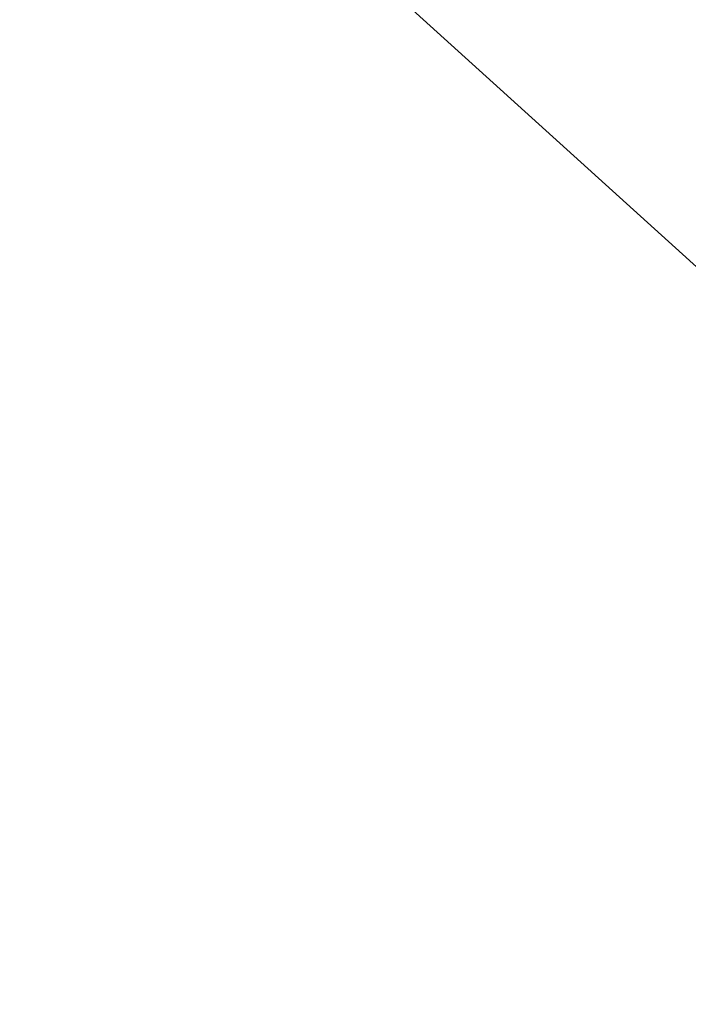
# Model space of a CAD drawing. Header units: millimetres. Extents: x 45 to 395, y 46 to 411.
# Tile 108 of 256: x 127.89 to 129, y 128.65 to 130.29. Entities that reach past the tile are written whole.
import ezdxf

# ---------------------------------------------------------------- set-up
doc = ezdxf.new("R2010")
doc.units = ezdxf.units.MM
doc.header["$LTSCALE"] = 25.4
doc.layers.get('0').update_dxf_attribs({"true_color": 0xff5454})

# ---------------------------------------------------------------- blocks, each defined once
blk = doc.blocks.new('HERMANOS-III-8030.STL')
at = {"color": 44, "true_color": 0x92621c}
mesh = blk.add_polyface(dxfattribs=at)
corners = [(131.804, 127.3532, 131.7495), (128.3171, 130.5103, 41.7495), (131.804, 127.3532, 41.7495), (128.3171, 130.5103, 131.7495)]
mesh.append_faces([[corners[k] for k in face] for face in [(0, 1, 2), (1, 0, 3)]], dxfattribs={"vtx0": -1, "color": 44})
at = {"color": 250, "true_color": 0x262626}
mesh = blk.add_polyface(dxfattribs=at)
corners = [(134.5449, 130.1492, 46.8457), (132.1227, 118.7822, 27.6591), (128.2824, 121.0119, 27.6591), (136.9534, 128.7507, 46.8457)]
mesh.append_faces([[corners[k] for k in face] for face in [(0, 1, 2), (1, 0, 3)]], dxfattribs={"vtx0": -1, "color": 250})
mesh = blk.add_polyface(dxfattribs=at)
corners = [(136.6512, 128.1273, 47.2457), (127.8907, 120.4404, 28.0591), (131.8206, 118.1587, 28.0591), (134.1532, 129.5777, 47.2457)]
mesh.append_faces([[corners[k] for k in face] for face in [(0, 1, 2), (1, 0, 3)]], dxfattribs={"vtx0": -1, "color": 250})

msp = doc.modelspace()

# ---------------------------------------------------------------- block references
at = {"color": 0}
msp.add_blockref('HERMANOS-III-8030.STL', (0, 0), dxfattribs=at)

doc.saveas('drawing.dxf')
